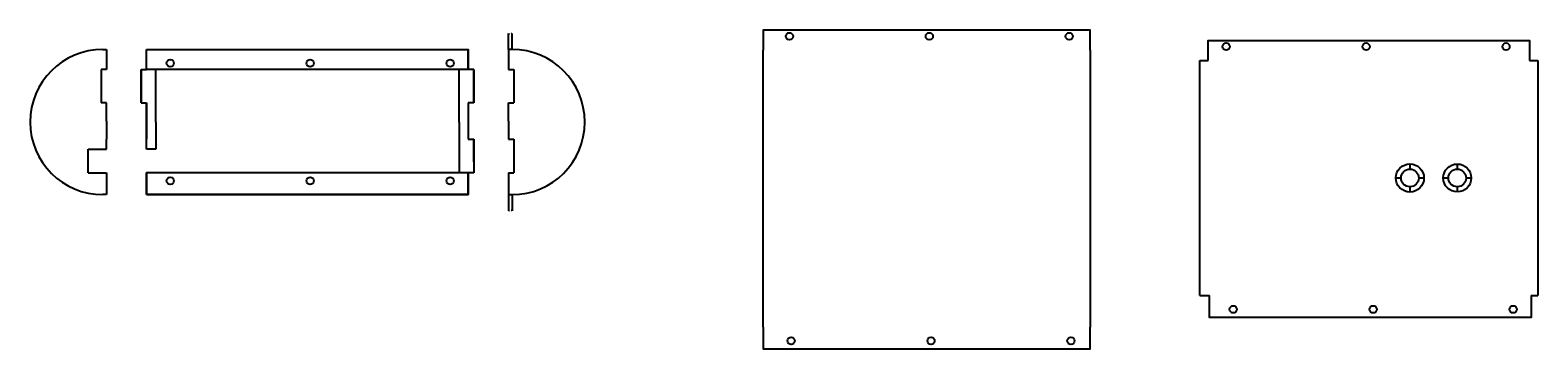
# Model space of a CAD drawing. Header units: millimetres. Extents: x 231 to 1060, y 62 to 238.
import ezdxf

# ---------------------------------------------------------------- set-up
doc = ezdxf.new("R2010")
doc.units = ezdxf.units.MM
doc.header["$MEASUREMENT"] = 0
doc.dimstyles.get("Standard").update_dxf_attribs({"dimtxt": 0.18, "dimasz": 0.18, "dimexe": 0.18, "dimexo": 0.0625, "dimgap": 0.09, "dimtad": 0, "dimtih": 1, "dimtoh": 1, "dimdec": 4, "dimzin": 0, "dimdsep": 46, "dimtxsty": 'STANDARD', "dimcen": 0.09, "dimadec": 0, "dimazin": 0, "dimtfac": 1, "dimtdec": 4, "dimtofl": 0, "dimtmove": 0, "dimatfit": 3, "dimfxl": 1, "dimtolj": 1, "dimtzin": 0, "dimarcsym": 0})

# ---------------------------------------------------------------- blocks, each defined once
blk = doc.blocks.new('*D3')
at = {"color": 0, "linetype": 'Continuous', "lineweight": -2, "transparency": 16777216}
for p, q in [((493.92, 227.5), (493.92, 236.28)), ((494.1, 236.1), (494.45, 236.1)), ((495.74, 236.1), (495.38, 236.1)), ((495.92, 227.5), (495.92, 236.28))]:
    blk.add_line(p, q, dxfattribs=at)
at = {"color": 0, "linetype": 'Continuous', "transparency": 16777216}
for points in [[(494.1, 236.13), (494.1, 236.07), (493.92, 236.1)], [(495.74, 236.13), (495.74, 236.07), (495.92, 236.1)]]:
    blk.add_solid(points, dxfattribs=at)
at = {"layer": 'Defpoints', "color": 0, "linetype": 'Continuous', "transparency": 16777216}
for p in [(495.92, 236.1), (493.92, 227.44), (495.92, 227.44)]:
    blk.add_point(p, dxfattribs=at)
at = {"color": 0, "linetype": 'Continuous', "transparency": 16777216, "insert": (494.92, 236.1), "char_height": 0.18, "attachment_point": 5}
blk.add_mtext('\\A1;2.0000', dxfattribs=at)
blk = doc.blocks.new('*D2')
at = {"color": 0, "linetype": 'Continuous', "lineweight": -2, "transparency": 16777216}
for p, q in [((493.92, 147.37), (493.92, 138.41)), ((495.92, 147.37), (495.92, 138.41)), ((494.1, 138.59), (494.45, 138.59)), ((495.74, 138.59), (495.38, 138.59))]:
    blk.add_line(p, q, dxfattribs=at)
at = {"color": 0, "linetype": 'Continuous', "transparency": 16777216}
for points in [[(494.1, 138.62), (494.1, 138.56), (493.92, 138.59)], [(495.74, 138.62), (495.74, 138.56), (495.92, 138.59)]]:
    blk.add_solid(points, dxfattribs=at)
at = {"layer": 'Defpoints', "color": 0, "linetype": 'Continuous', "transparency": 16777216}
for p in [(493.92, 147.44), (495.92, 147.44), (495.92, 138.59)]:
    blk.add_point(p, dxfattribs=at)
at = {"color": 0, "linetype": 'Continuous', "transparency": 16777216, "insert": (494.92, 138.59), "char_height": 0.18, "attachment_point": 5}
blk.add_mtext('\\A1;2.0000', dxfattribs=at)

msp = doc.modelspace()

# ---------------------------------------------------------------- linework, layer by layer
at = {"linetype": 'Continuous'}
for p, q in [((269.72159, 227.43707), (269.72159, 227.42457)), ((270.72159, 227.43707), (272.72159, 227.43707)), ((272.72159, 227.43707), (272.72159, 216.43707)), ((294.82852, 216.43707), (294.82852, 227.43707)), ((471.80852, 216.43707), (471.80852, 227.43707)), ((493.91545, 227.43707), (493.91545, 216.43707)), ((496.91545, 227.43707), (496.91545, 227.42457)), ((269.72159, 216.43707), (269.72159, 197.93707)), ((272.72159, 216.43707), (269.72159, 216.43707)), ((291.80852, 216.43707), (294.82852, 216.43707)), ((299.80852, 187.43707), (299.80852, 216.43707)), ((466.82852, 187.43707), (466.82852, 216.43707)), ((474.82852, 216.43707), (471.80852, 216.43707)), ((493.91545, 216.43707), (496.91545, 216.43707)), ((496.91545, 216.43707), (496.91545, 197.93707)), ((874.33385, 221.4414), (878.84385, 221.4414)), ((874.33385, 91.7776), (874.33385, 221.4414)), ((1055.82385, 221.4414), (1060.33385, 221.4414)), ((1060.33385, 221.4414), (1060.33385, 91.7776)), ((272.72159, 197.93707), (269.72159, 197.93707)), ((272.72159, 187.93707), (272.72159, 197.93707)), ((291.80852, 197.93707), (294.82852, 197.93707)), ((294.82852, 197.93707), (294.82852, 177.93707)), ((474.82852, 197.93707), (471.80852, 197.93707)), ((471.80852, 197.93707), (471.80852, 177.93707)), ((493.91545, 187.93707), (493.91545, 197.93707)), ((493.91545, 197.93707), (496.91545, 197.93707)), ((230.72159, 187.43707), (230.72159, 187.43707)), ((272.72159, 187.93707), (272.72159, 177.93707)), ((299.80852, 187.43707), (299.80852, 172.43707)), ((466.82852, 187.43707), (466.82852, 159.43707)), ((493.91545, 187.93707), (493.91545, 177.93707)), ((535.91545, 187.43707), (535.91545, 187.43707)), ((272.72159, 172.43707), (272.72159, 177.93707)), ((471.80852, 177.93707), (474.82852, 177.93707)), ((493.91545, 177.93707), (496.91545, 177.93707)), ((496.91545, 177.93707), (496.91545, 159.43707)), ((262.72159, 159.43707), (262.72159, 172.43707)), ((262.72159, 172.43707), (269.72159, 172.43707)), ((269.72159, 172.43707), (272.72159, 172.43707)), ((299.80852, 172.43707), (294.82852, 172.43707)), ((262.72159, 159.43707), (272.72159, 159.43707)), ((272.72159, 159.43707), (272.72159, 147.43707)), ((294.82852, 159.43707), (294.82852, 147.43707)), ((471.80852, 159.43707), (471.80852, 147.43707)), ((493.91545, 159.43707), (493.91545, 147.43707)), ((493.91545, 159.43707), (496.91545, 159.43707)), ((989.93385, 164.3595), (989.93385, 161.48897)), ((1015.98385, 164.3595), (1015.98385, 161.48897)), ((982.18385, 156.6095), (985.05438, 156.6095)), ((989.93385, 151.73002), (989.93385, 148.8595)), ((994.81333, 156.6095), (997.68385, 156.6095)), ((1008.23385, 156.6095), (1011.10438, 156.6095)), ((1015.98385, 151.73002), (1015.98385, 148.8595)), ((1020.86333, 156.6095), (1023.73385, 156.6095)), ((269.72159, 147.44957), (269.72159, 147.43707)), ((272.72159, 147.43707), (270.72159, 147.43707)), ((496.91545, 147.44957), (496.91545, 147.43707)), ((874.33385, 91.7776), (879.72971, 91.7776)), ((1056.70971, 91.7776), (1060.33385, 91.7776))]:
    msp.add_line(p, q, dxfattribs=at)
for p, q in [((294.82852, 227.43707), (471.80852, 227.43707)), ((294.82852, 216.43707), (294.82852, 227.43707)), ((294.82852, 216.43707), (294.82852, 227.43707)), ((291.80852, 216.43707), (291.80852, 197.93707)), ((291.80852, 197.93707), (291.80852, 216.43707)), ((291.80852, 216.43707), (291.80852, 197.93707)), ((291.80852, 216.43707), (294.82852, 216.43707)), ((466.82852, 216.43707), (299.80852, 216.43707)), ((474.82852, 216.43707), (471.80852, 216.43707)), ((474.82852, 216.43707), (474.82852, 197.93707)), ((474.82852, 197.93707), (474.82852, 216.43707)), ((474.82852, 216.43707), (474.82852, 197.93707)), ((294.82852, 172.43707), (294.82852, 197.93707)), ((294.82852, 177.93707), (294.82852, 197.93707)), ((474.82852, 177.93707), (474.82852, 159.43707)), ((474.82852, 165.43707), (474.82852, 177.93707)), ((474.82852, 177.93707), (474.82852, 159.43707)), ((466.82852, 159.43707), (294.82852, 159.43707)), ((294.82852, 147.43707), (294.82852, 159.43707)), ((474.82852, 159.43707), (471.80852, 159.43707)), ((471.80852, 147.43707), (294.82852, 147.43707)), ((471.80852, 147.43707), (294.82852, 147.43707))]:
    msp.add_line(p, q)
for points in [[(813.9798, 227.11835), (813.9798, 238.11835), (633.9798, 238.11835), (633.9798, 227.11835)], [(878.84385, 221.4414), (878.84385, 232.4414), (1055.82385, 232.4414), (1055.82385, 221.4414)], [(633.9798, 74.39269), (633.9798, 227.11835)], [(813.9798, 227.11835), (813.9798, 74.39269)], [(1056.70971, 91.7776), (1056.70971, 79.7776), (879.72971, 79.7776), (879.72971, 91.7776)], [(633.9798, 74.39269), (633.9798, 62.39269), (813.9798, 62.39269), (813.9798, 74.39269)]]:
    msp.add_lwpolyline(points, dxfattribs=at)
for points in [[(294.82852, 227.43707), (471.80852, 227.43707), (471.80852, 216.43707), (294.82852, 216.43707)], [(294.82852, 147.43707), (471.80852, 147.43707), (471.80852, 159.43707), (294.82852, 159.43707)]]:
    msp.add_lwpolyline(points, close=True, dxfattribs=at)
msp.add_lwpolyline([(493.91545, 147.43707), (495.91545, 147.43707, 0.414213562), (535.91545, 187.43707, 0.414213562), (495.91545, 227.43707), (493.91545, 227.43707)], format="xyb", dxfattribs=at)
for centre in [(648.4898, 234.69532), (725.4898, 234.69532), (802.4898, 234.69532), (888.82385, 229.01837), (965.82385, 229.01837), (1042.82385, 229.01837), (307.82852, 219.8601), (384.82852, 219.8601), (461.82852, 219.8601), (307.82852, 155.01404), (384.82852, 155.01404), (461.82852, 155.01404), (892.72971, 84.20063), (969.72971, 84.20063), (1046.72971, 84.20063), (649.42622, 66.81571), (726.42622, 66.81571), (803.42622, 66.81571)]:
    msp.add_circle(centre, 2)
for centre, radius in [((989.93385, 156.6095), 7.75), ((989.93385, 156.6095), 4.87948), ((1015.98385, 156.6095), 7.7), ((1015.98385, 156.6095), 4.87948)]:
    msp.add_circle(centre, radius, dxfattribs=at)
for start, end in [(90, 180), (180, 270)]:
    msp.add_arc((270.72159, 187.43707), 40, start, end, dxfattribs=at)

# ---------------------------------------------------------------- dimensions: what is measured, and where the dimension line sits
for base, p1, p2, picture, middle in [((495.91545, 236.10454), (493.91545, 227.43707), (495.91545, 227.43707), '*D3', (494.91545, 236.10454)), ((495.91545, 138.5896), (493.91545, 147.43707), (495.91545, 147.43707), '*D2', (494.91545, 138.5896))]:
    dim = msp.add_linear_dim(base=base, p1=p1, p2=p2, dimstyle='Standard', dxfattribs=at)
    dim.commit()
    dim.dimension.update_dxf_attribs({"geometry": picture, "text_midpoint": middle})

doc.saveas('drawing.dxf')
